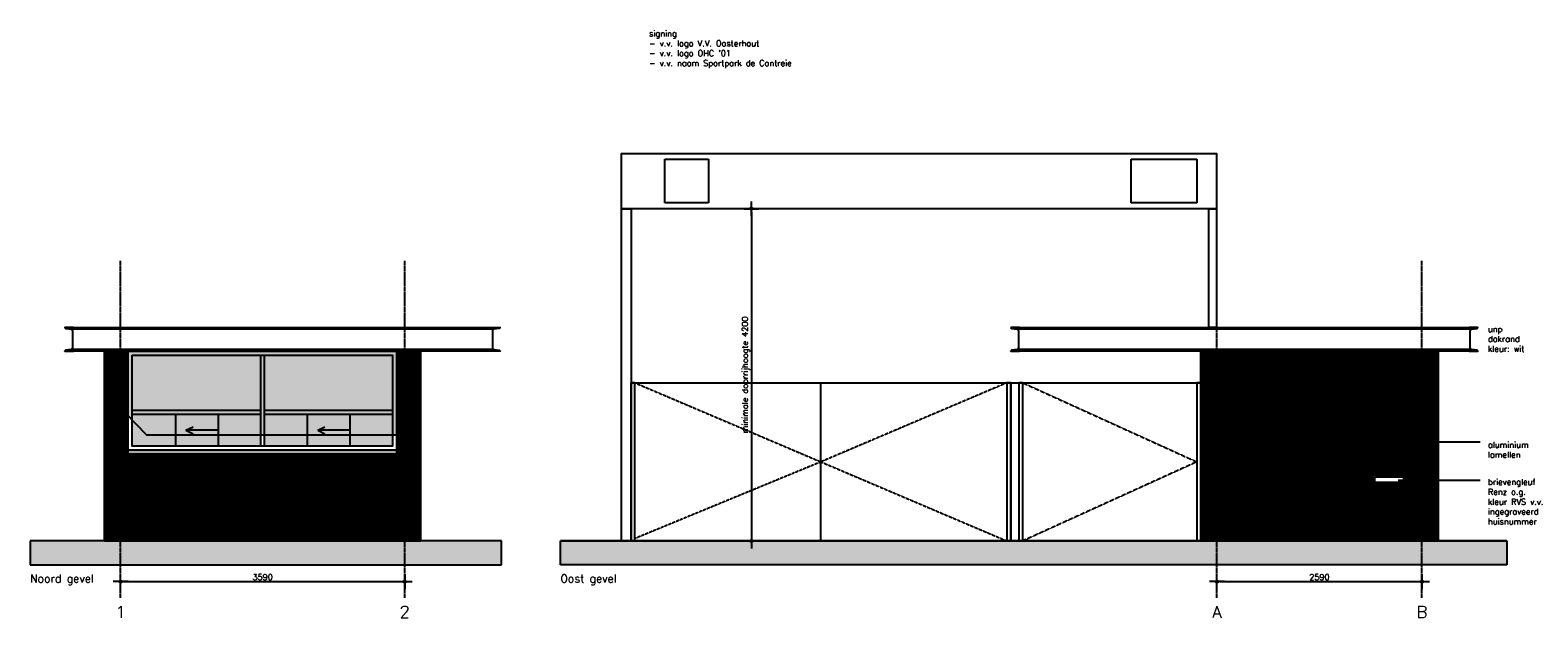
# Model space of a CAD drawing. Header units: millimetres. Extents: x -127013 to -94191, y -55226 to -23129.
# Tile 14 of 14: x -113244 to -94191, y -30561 to -23129. Entities that reach past the tile are written whole.
import ezdxf

# ---------------------------------------------------------------- set-up
doc = ezdxf.new("R2010")
doc.units = ezdxf.units.MM
doc.header["$LTSCALE"] = 0.5
doc.header["$PDSIZE"] = 100
doc.linetypes.add('CENTER2', pattern=[28.575, 19.05, -3.175, 3.175, -3.175])
doc.linetypes.add('HIDDEN2', pattern=[4.7625, 3.175, -1.5875])
for name, color, linetype in [('arc. 254', 254, 'Continuous'), ('arc. maaiveld', 12, 'Continuous'), ('arc. schaduw', 30, 'Continuous'), ('maat 1.5mm', 210, 'Continuous'), ('pen 0.05mm', 7, 'Continuous'), ('pen 0.15mm', 1, 'Continuous'), ('pen 0.20mm', 2, 'Continuous'), ('stramien', 9, 'CENTER2'), ('tekst 1.5mm', 210, 'Continuous'), ('tekst 2.0mm', 211, 'Continuous'), ('tekst 3.0mm', 200, 'Continuous')]:
    doc.layers.add(name, color=color, linetype=linetype)
doc.layers.add('hulplijn', color=140, linetype='Continuous', plot=False)
doc.styles.add('1.5mm tekst', font='romans.shx', dxfattribs={"height": 1.5})
doc.styles.add('2.0mm tekst', font='romans.shx', dxfattribs={"height": 2})
doc.styles.add('3.0mm tekst', font='romans.shx', dxfattribs={"height": 3})
doc.dimstyles.new('1.5mm maat', dxfattribs={"dimscale": 0, "dimtxt": 1.5, "dimasz": 0.75, "dimexe": 1.25, "dimexo": 0.625, "dimgap": 0.375, "dimtad": 1, "dimdec": 0, "dimtxsty": '1.5mm tekst', "dimblk": 'dot maatlijn-GVA', "dimcen": 2.5, "dimse1": 1, "dimse2": 1, "dimclrd": 7, "dimclrt": 256, "dimadec": 0, "dimazin": 0, "dimtfac": 1, "dimtdec": 0, "dimtmove": 0, "dimatfit": 3, "dimfxl": 1, "dimarcsym": 0})
picture_1 = doc.add_image_def('image1.jpg', size_in_pixel=(600, 400))
picture_2 = doc.add_image_def('image2.jpeg', size_in_pixel=(120, 120))

# ---------------------------------------------------------------- blocks, each defined once
blk = doc.blocks.new('dot maatlijn-GVA')
at = {"layer": 'maat 1.5mm'}
h = blk.add_hatch(color=7, dxfattribs=at)
edge = h.paths.add_edge_path()
edge.add_arc((0, 0), 0.4, 0, 360)
at = {"layer": 'maat 1.5mm', "color": 7}
for points in [[(-2.5, 0), (2.5, 0)], [(0, 2.5), (0, -2.5)]]:
    blk.add_lwpolyline(points, dxfattribs=at)
blk.add_circle((0, 0), 0.4, dxfattribs=at)
blk = doc.blocks.new('*D280')
at = {"layer": 'defpoints', "color": 0, "transparency": 16777216}
for p in [(-95656, -30102), (-98246, -30308), (-95656, -30308)]:
    blk.add_point(p, dxfattribs=at)
at = {"layer": 'maat 1.5mm', "color": 7, "lineweight": -2, "transparency": 16777216}
blk.add_line((-98208, -30102), (-95693, -30102), dxfattribs=at)
at = {"layer": 'maat 1.5mm', "color": 7, "lineweight": -2, "transparency": 16777216, "xscale": 37.5, "yscale": 37.5, "zscale": 37.5, "rotation": 180}
blk.add_blockref('dot maatlijn-GVA', (-98246, -30102), dxfattribs=at)
at = {"layer": 'maat 1.5mm', "color": 7, "lineweight": -2, "transparency": 16777216, "xscale": 37.5, "yscale": 37.5, "zscale": 37.5}
blk.add_blockref('dot maatlijn-GVA', (-95656, -30102), dxfattribs=at)
at = {"layer": 'maat 1.5mm', "transparency": 16777216, "insert": (-96951, -30046), "char_height": 75, "attachment_point": 5, "style": '1.5mm tekst'}
blk.add_mtext('2590', dxfattribs=at)
blk = doc.blocks.new('*D281')
at = {"layer": 'defpoints', "color": 0, "transparency": 16777216}
for p in [(-108511, -30102), (-112101, -30308), (-108511, -30308)]:
    blk.add_point(p, dxfattribs=at)
at = {"layer": 'maat 1.5mm', "color": 7, "lineweight": -2, "transparency": 16777216}
blk.add_line((-112063, -30102), (-108548, -30102), dxfattribs=at)
at = {"layer": 'maat 1.5mm', "color": 7, "lineweight": -2, "transparency": 16777216, "xscale": 37.5, "yscale": 37.5, "zscale": 37.5, "rotation": 180}
blk.add_blockref('dot maatlijn-GVA', (-112101, -30102), dxfattribs=at)
at = {"layer": 'maat 1.5mm', "color": 7, "lineweight": -2, "transparency": 16777216, "xscale": 37.5, "yscale": 37.5, "zscale": 37.5}
blk.add_blockref('dot maatlijn-GVA', (-108511, -30102), dxfattribs=at)
at = {"layer": 'maat 1.5mm', "transparency": 16777216, "insert": (-110306, -30046), "char_height": 75, "attachment_point": 5, "style": '1.5mm tekst'}
blk.add_mtext('3590', dxfattribs=at)
blk = doc.blocks.new('*D327')
at = {"layer": 'defpoints', "color": 0, "transparency": 16777216}
for p in [(-105651, -25388), (-105651, -29588), (-104129, -29588)]:
    blk.add_point(p, dxfattribs=at)
at = {"layer": 'maat 1.5mm', "color": 7, "lineweight": -2, "transparency": 16777216}
blk.add_line((-104129, -25426), (-104129, -29551), dxfattribs=at)
at = {"layer": 'maat 1.5mm', "color": 7, "lineweight": -2, "transparency": 16777216, "xscale": 37.5, "yscale": 37.5, "zscale": 37.5}
for p, rotation in [((-104129, -25388), 90), ((-104129, -29588), 270)]:
    blk.add_blockref('dot maatlijn-GVA', p, dxfattribs=dict(at, rotation=rotation))
at = {"layer": 'maat 1.5mm', "transparency": 16777216, "insert": (-104198, -27488), "char_height": 75, "attachment_point": 5, "rotation": 90, "style": '1.5mm tekst'}
blk.add_mtext('minimale doorrijhoogte 4200', dxfattribs=at)

msp = doc.modelspace()

# ---------------------------------------------------------------- hatches: boundary and pattern name
at = {"layer": 'arc. 254'}
h = msp.add_hatch(color=256, dxfattribs=at)
h.paths.add_polyline_path([(-110330.5, -27238.4), (-111955.5, -27238.4), (-111955.5, -27938.4), (-110330.5, -27938.4)])
h.paths.add_polyline_path([(-108665.5, -27238.4), (-110280.5, -27238.4), (-110280.5, -27938.4), (-108665.5, -27938.4)])
h.paths.add_polyline_path([(-109605.5, -27988.4), (-110280.5, -27988.4), (-110280.5, -28388.4), (-109605.5, -28388.4)])
h.paths.add_polyline_path([(-109030.5, -27988.4), (-109605.5, -27988.4), (-109605.5, -28388.4), (-109030.5, -28388.4)])
h.paths.add_polyline_path([(-108665.5, -27988.4), (-109030.5, -27988.4), (-109030.5, -28388.4), (-108665.5, -28388.4)])
h.paths.add_polyline_path([(-110330.5, -27988.4), (-110805.5, -27988.4), (-110805.5, -28388.4), (-110330.5, -28388.4)])
h.paths.add_polyline_path([(-110805.5, -27988.4), (-111380.5, -27988.4), (-111380.5, -28388.4), (-110805.5, -28388.4)])
h.paths.add_polyline_path([(-111380.5, -27988.4), (-111955.5, -27988.4), (-111955.5, -28388.4), (-111380.5, -28388.4)])
at = {"layer": 'arc. maaiveld'}
for points in [[(-107288.8, -29588.4), (-113243.7, -29588.4), (-113243.7, -29888.4), (-107288.8, -29888.4)], [(-94581.6, -29888.4), (-94581.6, -29588.4), (-106542.5, -29588.4), (-106542.5, -29888.4)]]:
    msp.add_hatch(color=256, dxfattribs=at).paths.add_polyline_path(points)
at = {"layer": 'arc. schaduw'}
h = msp.add_hatch(color=256, dxfattribs=at)
h.dxf.hatch_style = 1
h.paths.add_polyline_path([(-108305.5, -28245.2), (-108305.5, -27188.4), (-112305.5, -27188.4), (-112305.5, -27699.8), (-111772.2, -28245.2)])
msp.add_hatch(color=256, dxfattribs=at).paths.add_polyline_path([(-95450.7, -27188.4), (-98450.7, -27188.4), (-98450.7, -27688.4), (-95450.7, -27688.4)])
at = {"layer": 'pen 0.15mm'}
h = msp.add_hatch(dxfattribs=at)
h.set_pattern_fill('_USER', scale=20, angle=450, pattern_type=0)
h.set_pattern_definition([(90, (18115.44, -21128.19), (-20, 6e-15), [])])
h.paths.add_polyline_path([(-112005.5, -27188.4), (-112305.5, -27188.4), (-112305.5, -27699.8), (-112005.5, -28006.6)])
h.paths.add_polyline_path([(-112005.5, -28006.6), (-112305.5, -27699.8), (-112305.5, -29588.4), (-108305.5, -29588.4), (-108305.5, -28488.4), (-112005.5, -28488.4)])
h.paths.add_polyline_path([(-108305.5, -28245.2), (-108615.5, -28245.2), (-108615.5, -28438.4), (-108615.5, -28488.4), (-108305.5, -28488.4)], flags=17)
h.paths.add_polyline_path([(-108305.5, -27188.4), (-108615.5, -27188.4), (-108615.5, -28245.2), (-108305.5, -28245.2)])
h = msp.add_hatch(dxfattribs=at)
h.set_pattern_fill('_USER', scale=20, angle=450, pattern_type=0)
h.set_pattern_definition([(90, (7806.648, -21128.19), (-20, 6e-15), [])])
h.paths.add_polyline_path([(-95450.7, -27688.4), (-98450.7, -27688.4), (-98450.7, -29588.4), (-95450.7, -29588.4)])
h.paths.add_polyline_path([(-96270.7, -28758.4), (-95870.7, -28758.4), (-95870.7, -28868.4), (-96270.7, -28868.4)], flags=16)
h.paths.add_polyline_path([(-95450.7, -27188.4), (-98450.7, -27188.4), (-98450.7, -27688.4), (-95450.7, -27688.4)])

# ---------------------------------------------------------------- linework, layer by layer
at = {"layer": 'arc. schaduw'}
msp.add_lwpolyline([(-108305.5, -28245.2), (-108305.5, -27188.4), (-112305.5, -27188.4), (-112305.5, -27699.8), (-111772.2, -28245.2)], close=True, dxfattribs=at)
at = {"layer": 'hulplijn'}
for p, q in [((-113243.7, -29588.4), (-113243.7, -29888.4)), ((-107288.8, -29888.4), (-107288.8, -29588.4)), ((-106542.5, -29888.4), (-106542.5, -29588.4)), ((-94581.6, -29588.4), (-94581.6, -29888.4)), ((-113243.7, -29888.4), (-107288.8, -29888.4)), ((-94581.6, -29888.4), (-106542.5, -29888.4))]:
    msp.add_line(p, q, dxfattribs=at)
msp.add_lwpolyline([(-98450.7, -27188.4), (-98450.7, -27688.4), (-95450.7, -27688.4), (-95450.7, -27188.4), (-98450.7, -27188.4)], dxfattribs=at)
at = {"layer": 'pen 0.05mm', "linetype": 'ByBlock'}
for p, q in [((-112695.5, -26888.4), (-112805.5, -26888.4)), ((-112797.8, -26899.8), (-112725, -26910)), ((-112709.5, -26927.8), (-112709.5, -27149)), ((-107415.5, -26888.4), (-107305.5, -26888.4)), ((-107401.5, -26927.8), (-107401.5, -27149)), ((-107313.3, -26899.8), (-107386, -26910)), ((-100740.7, -26888.4), (-100850.7, -26888.4)), ((-100843, -26899.8), (-100770.2, -26910)), ((-100754.7, -26927.8), (-100754.7, -27149)), ((-94950.7, -26888.4), (-95060.7, -26888.4)), ((-95046.7, -27149), (-95046.7, -26927.8)), ((-95031.2, -26910), (-94958.5, -26899.8)), ((-112805.5, -27188.4), (-112695.5, -27188.4)), ((-112725, -27166.8), (-112797.8, -27177)), ((-107305.5, -27188.4), (-107415.5, -27188.4)), ((-107386, -27166.8), (-107313.3, -27177)), ((-100850.7, -27185.9), (-100850.7, -27188.4)), ((-100850.7, -27188.4), (-100740.7, -27188.4)), ((-100770.2, -27166.8), (-100843, -27177)), ((-95060.7, -27188.4), (-94950.7, -27188.4)), ((-94958.5, -27177), (-95031.2, -27166.8))]:
    msp.add_line(p, q, dxfattribs=at)
at = {"layer": 'pen 0.05mm'}
for p, q in [((-110330.5, -28388.4), (-110330.5, -27238.4)), ((-110280.5, -28388.4), (-110280.5, -27238.4)), ((-98450.7, -27188.4), (-95450.7, -27188.4)), ((-98450.7, -29588.4), (-98450.7, -27188.4)), ((-95450.7, -27188.4), (-95450.7, -29588.4)), ((-95450.7, -27188.4), (-95450.7, -27488.4)), ((-103250.7, -29588.4), (-103250.7, -27588.4)), ((-110330.5, -27938.4), (-111955.5, -27938.4)), ((-110330.5, -27988.4), (-111955.5, -27988.4)), ((-111407.2, -27988.4), (-111407.2, -28388.4)), ((-110868.8, -27988.4), (-110868.8, -28388.4)), ((-108665.5, -27938.4), (-110280.5, -27938.4)), ((-108665.5, -27988.4), (-110280.5, -27988.4)), ((-109742.2, -27988.4), (-109742.2, -28388.4)), ((-109203.8, -27988.4), (-109203.8, -28388.4)), ((-111275, -28188.4), (-111185.3, -28144.2)), ((-110868.8, -28188.4), (-111275, -28188.4)), ((-111275, -28188.4), (-111185.3, -28232.6)), ((-109610, -28188.4), (-109520.3, -28144.2)), ((-109203.8, -28188.4), (-109610, -28188.4)), ((-109610, -28188.4), (-109520.3, -28232.6)), ((-95957.4, -28334), (-94920, -28334)), ((-95957.4, -28821.4), (-94920, -28821.4)), ((-102761.6, -29588.4), (-105761.6, -29588.4))]:
    msp.add_line(p, q, dxfattribs=at)
at = {"layer": 'pen 0.05mm', "linetype": 'HIDDEN2'}
for p, q in [((-105600.7, -27588.4), (-103250.7, -28588.4)), ((-100900.7, -27588.4), (-103250.7, -28588.4)), ((-100700.7, -27588.4), (-98500.7, -28588.4)), ((-103250.7, -28588.4), (-105600.7, -29557.6)), ((-103250.7, -28588.4), (-100900.7, -29588.4)), ((-98500.7, -28588.4), (-100700.7, -29588.4))]:
    msp.add_line(p, q, dxfattribs=at)
at = {"layer": 'pen 0.05mm'}
for points in [[(-98250.7, -25388.4), (-105770.7, -25388.4), (-105770.7, -24688.4), (-98250.7, -24688.4)], [(-105770.7, -25388.4), (-105650.7, -25388.4), (-105650.7, -29588.4), (-105770.7, -29588.4)], [(-98350.7, -25388.4), (-98250.7, -25388.4), (-98250.7, -26888.4), (-98350.7, -26888.4)], [(-112005.5, -27188.4), (-108615.5, -27188.4), (-108615.5, -28438.4), (-112005.5, -28438.4)], [(-112005.5, -27188.4), (-108615.5, -27188.4), (-108615.5, -28438.4), (-112005.5, -28438.4)], [(-111955.5, -27238.4), (-108665.5, -27238.4), (-108665.5, -28388.4), (-111955.5, -28388.4)], [(-112005.5, -28488.4), (-112005.5, -28438.4), (-108615.5, -28438.4), (-108615.5, -28488.4)], [(-96270.7, -28758.4), (-95870.7, -28758.4), (-95870.7, -28868.4), (-96270.7, -28868.4)], [(-96250.7, -28778.4), (-95890.7, -28778.4), (-95890.7, -28848.4), (-96250.7, -28848.4)]]:
    msp.add_lwpolyline(points, close=True, dxfattribs=at)
for points in [[(-112805.5, -26890.8), (-112805.5, -26888.4), (-107305.5, -26888.4), (-107305.5, -26890.8)], [(-112798.4, -26888.4), (-107312.6, -26888.4)], [(-107386, -26910), (-112725, -26910)], [(-100850.7, -26888.4), (-94950.7, -26888.4), (-94950.7, -26890.8)], [(-100843.5, -26888.4), (-94957.8, -26888.4)], [(-95031.2, -26910), (-100770.2, -26910)], [(-112305.5, -27188.4), (-112805.5, -27188.4), (-112805.5, -27185.9)], [(-107386, -27166.8), (-112725, -27166.8)], [(-107305.5, -27185.9), (-107305.5, -27188.4), (-112305.5, -27188.4)], [(-112305.5, -29588.4), (-108305.5, -29588.4), (-108305.5, -27188.4), (-112305.5, -27188.4), (-112305.5, -29588.4)], [(-112005.5, -28488.4), (-112005.5, -27188.4), (-112305.5, -27188.4), (-112305.5, -29588.4)], [(-94950.7, -27185.9), (-94950.7, -27188.4), (-100850.7, -27188.4), (-100850.7, -27185.9)], [(-95031.2, -27166.8), (-100770.2, -27166.8)], [(-105650.7, -29588.4), (-105650.7, -27588.4), (-100850.7, -27588.4), (-100850.7, -29588.4)], [(-105650.7, -29588.4), (-105600.7, -29588.4), (-105600.7, -27588.4), (-105650.7, -27588.4), (-105650.7, -29588.4), (-105600.7, -29588.4)], [(-100900.7, -29588.4), (-100850.7, -29588.4), (-100850.7, -27588.4), (-100900.7, -27588.4), (-100900.7, -29588.4), (-100850.7, -29588.4)], [(-100850.7, -29588.4), (-100850.7, -27588.4), (-98450.7, -27588.4), (-98450.7, -29588.4), (-100850.7, -29588.4)], [(-100750.7, -29588.4), (-100700.7, -29588.4), (-100700.7, -27588.4), (-100750.7, -27588.4), (-100750.7, -29588.4), (-100700.7, -29588.4)], [(-98500.7, -29588.4), (-98450.7, -29588.4), (-98450.7, -27588.4), (-98500.7, -27588.4), (-98500.7, -29588.4), (-98450.7, -29588.4)], [(-112305.5, -28488.4), (-112305.5, -29588.4), (-108305.5, -29588.4)], [(-112305.5, -29588.4), (-112005.5, -29588.4)], [(-100850.7, -29588.4), (-105650.7, -29588.4)]]:
    msp.add_lwpolyline(points, dxfattribs=at)
at = {"layer": 'pen 0.05mm', "linetype": 'ByBlock'}
for centre, radius, start, end in [((-112796.5, -26890.8), 9, 180, 262), ((-112727.5, -26927.8), 18, 0, 82), ((-107383.5, -26927.8), 18, 98, 180), ((-107314.5, -26890.8), 9, 278, 0), ((-100841.5, -26890.4), 9.45, 167.60311, 260.98862), ((-100772.7, -26927.8), 18, 0, 82), ((-95028.7, -26927.8), 18, 98, 180), ((-94959.7, -26890.8), 9, 278, 0), ((-112796.5, -27185.9), 9, 98, 180), ((-112727.5, -27149), 18, 278, 0), ((-107383.5, -27149), 18, 180, 262), ((-107314.5, -27185.9), 9, 0, 82), ((-100841.7, -27185.9), 9, 98, 180), ((-100772.7, -27149), 18, 278, 0), ((-95028.7, -27149), 18, 180, 262), ((-94959.7, -27185.9), 9, 0, 82)]:
    msp.add_arc(centre, radius, start, end, dxfattribs=at)
at = {"layer": 'pen 0.15mm'}
msp.add_line((-108305.5, -28734.6), (-108305.5, -28734.6), dxfattribs=at)
at = {"layer": 'pen 0.20mm'}
for p, q in [((-106542.5, -29588.4), (-94581.6, -29588.4)), ((-94581.6, -29588.4), (-106542.5, -29588.4))]:
    msp.add_line(p, q, dxfattribs=at)
msp.add_lwpolyline([(-107288.8, -29588.4), (-113243.7, -29588.4)], dxfattribs=at)
at = {"layer": 'stramien'}
for points in [[(-112100.5, -30307.5), (-112100.5, -26048.1)], [(-108510.5, -30307.5), (-108510.5, -26048.1)], [(-98245.7, -30307.5), (-98245.7, -26048.1)], [(-95655.7, -30307.5), (-95655.7, -26048.1)]]:
    msp.add_lwpolyline(points, dxfattribs=at)

# ---------------------------------------------------------------- texts
at = {"layer": 'tekst 1.5mm', "char_height": 75, "attachment_point": 1, "style": '1.5mm tekst'}
for s, width, gutter_width, insert in [("signing \\P- v.v. logo V.V. Oosterhout \\P- v.v. logo OHC '01\\P- v.v. naam Sportpark de Contreie", 35127.882, 750, (-105422.8, -23133.1)), ('unp\\Pdakrand\\Pkleur: wit', 729.697, 375, (-94821.7, -26871.6)), ('aluminium lamellen', 492.899, 375, (-94821.7, -28334.8)), ('brievengleuf Renz o.g.\\Pkleur RVS v.v. ingegraveerd huisnummer', 798.534, 375, (-94821.7, -28805.2))]:
    msp.add_mtext_dynamic_manual_height_columns(s, width=width, gutter_width=gutter_width, heights=[0], dxfattribs=dict(at, insert=insert))
at = {"layer": 'tekst 2.0mm', "char_height": 100, "attachment_point": 1, "style": '2.0mm tekst'}
for s, insert in [('Noord gevel', (-113243.7, -30013.4)), ('Oost gevel ', (-106542.5, -30013.4))]:
    msp.add_mtext_dynamic_manual_height_columns(s, width=904.824, gutter_width=375, heights=[0], dxfattribs=dict(at, insert=insert))
at = {"layer": 'tekst 3.0mm', "char_height": 150, "attachment_point": 2, "style": '3.0mm tekst'}
for s, insert in [('1', (-112100.5, -30411)), ('2', (-108510.5, -30411)), ('A', (-98245.7, -30411)), ('B', (-95655.7, -30411))]:
    msp.add_mtext_dynamic_manual_height_columns(s, width=381.997, gutter_width=750, heights=[0], dxfattribs=dict(at, insert=insert))

# ---------------------------------------------------------------- dimensions: what is measured, and where the dimension line sits
at = {"layer": 'maat 1.5mm'}
dim = msp.add_linear_dim(base=(-104129.1, -29588.4), p1=(-105650.7, -25388.4), p2=(-105650.7, -29588.4), angle=90, text='minimale doorrijhoogte <>', dimstyle='1.5mm maat', dxfattribs=at)
dim.commit()
dim.dimension.update_dxf_attribs({"geometry": '*D327', "text_midpoint": (-104197.8, -27488.4)})
for base, p1, p2, picture, middle in [((-108510.5, -30102.5), (-112100.5, -30307.5), (-108510.5, -30307.5), '*D281', (-110305.5, -30046.2)), ((-95655.7, -30102.5), (-98245.7, -30307.5), (-95655.7, -30307.5), '*D280', (-96950.7, -30046.2))]:
    dim = msp.add_linear_dim(base=base, p1=p1, p2=p2, dimstyle='1.5mm maat', dxfattribs=at)
    dim.commit()
    dim.dimension.update_dxf_attribs({"geometry": picture, "text_midpoint": middle})

# ---------------------------------------------------------------- pictures from other files: only their frames are drawn
image = msp.add_image(picture_2, insert=(-105222.9, -25314.5), size_in_units=(552.2, 552.2))
image.dxf.flags = 7
at = {"layer": 'pen 0.05mm'}
image = msp.add_image(picture_1, insert=(-99329, -25314.5), size_in_units=(828.3, 552.2), dxfattribs=at)
image.dxf.flags = 7

doc.saveas('drawing.dxf')
